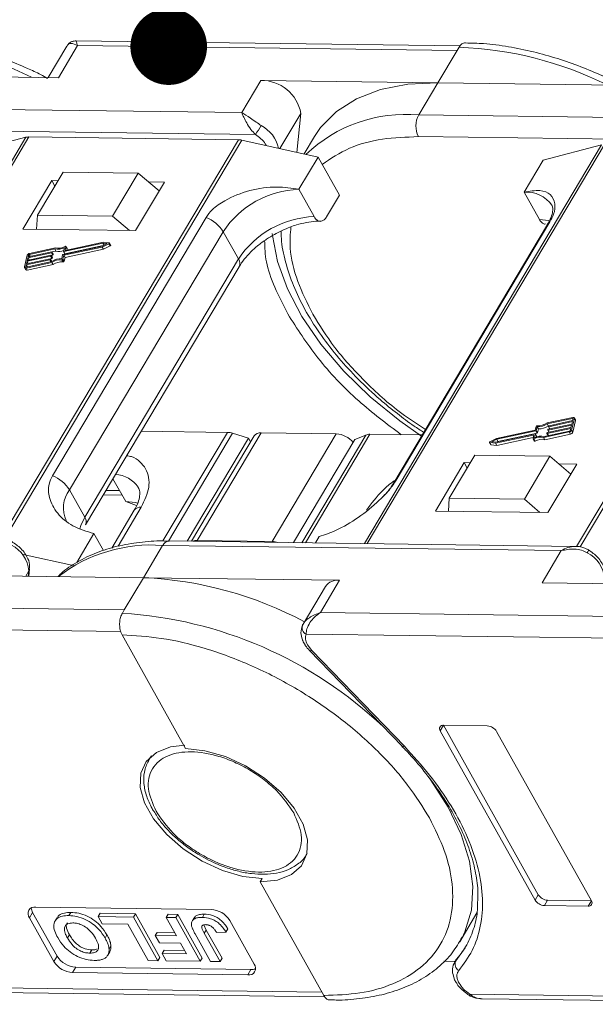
# Model space of a CAD drawing. Header units: millimetres. Extents: x 3223 to 4146, y -133 to 519.
# Tile 37 of 39: x 3942 to 3979, y 333 to 397. Entities that reach past the tile are written whole.
import ezdxf

# ---------------------------------------------------------------- set-up
doc = ezdxf.new("R2010")
doc.units = ezdxf.units.MM
doc.styles.get("Standard").update_dxf_attribs({"font": '仿宋_GB2312.ttf', "width": 0.8})
doc.dimstyles.new('ISO-25.1', dxfattribs={"dimtxt": 6, "dimasz": 5, "dimexe": 3.5, "dimexo": 0.625, "dimgap": 1.5, "dimtad": 1, "dimtoh": 1, "dimdsep": 46, "dimtxsty": 'Standard', "dimcen": 2.5, "dimadec": 0, "dimazin": 0, "dimtfac": 1, "dimtmove": 0, "dimatfit": 3, "dimfxl": 0, "dimarcsym": 0})

msp = doc.modelspace()

# ---------------------------------------------------------------- linework, layer by layer
at = {"color": 7, "linetype": 'Continuous', "lineweight": 15}
for p, q in [((3944.856, 395.586), (3943.638, 393.539)), ((3944.314, 393.531), (3945.567, 395.635)), ((3970.508, 395.599), (3945.454, 395.93)), ((3945.567, 395.635), (3970.324, 395.309)), ((3970.449, 395.519), (3970.324, 395.309)), ((3970.324, 395.309), (3969.071, 393.204)), ((3931.516, 393.699), (3944.314, 393.531)), ((3957.523, 393.356), (3956.27, 391.252)), ((3969.071, 393.204), (3957.523, 393.356)), ((3967.818, 391.099), (3969.071, 393.204)), ((3969.071, 393.204), (3981.869, 393.035)), ((3956.27, 391.252), (3930.263, 391.595)), ((3958.768, 388.907), (3960.133, 391.2)), ((3960.133, 391.2), (3959.873, 388.662)), ((3993.824, 390.756), (3967.818, 391.099)), ((3957.164, 389.825), (3930.245, 390.18)), ((3942.191, 389.644), (3926.719, 363.65)), ((3926.905, 363.647), (3942.391, 389.667)), ((3938.39, 388.659), (3942.191, 389.644)), ((3956.052, 389.486), (3940.562, 363.462)), ((3940.793, 363.438), (3956.28, 389.459)), ((3942.391, 389.667), (3956.052, 389.486)), ((3956.28, 389.459), (3961.249, 388.357)), ((3961.013, 389.686), (3960.342, 388.558)), ((3979.745, 389.149), (3964.273, 363.154)), ((3964.459, 363.152), (3979.946, 389.171)), ((3994.719, 389.33), (3967.799, 389.685)), ((3975.945, 388.163), (3979.745, 389.149)), ((3993.606, 388.991), (3978.117, 362.967)), ((3978.348, 362.943), (3993.835, 388.963)), ((3961.249, 388.357), (3959.997, 386.252)), ((3961.249, 388.357), (3962.646, 385.863)), ((3974.692, 386.058), (3975.945, 388.163)), ((3944.619, 387.375), (3942.949, 384.568)), ((3949.518, 387.31), (3944.619, 387.375)), ((3947.848, 384.504), (3949.518, 387.31)), ((3949.518, 387.31), (3950.881, 386.144)), ((3943.877, 386.819), (3941.998, 383.661)), ((3944.285, 386.813), (3943.877, 386.819)), ((3943.877, 386.819), (3944.077, 386.463)), ((3949.346, 383.564), (3951.225, 386.722)), ((3951.225, 386.722), (3950.19, 386.735)), ((3960.994, 384.471), (3959.997, 386.252)), ((3961.81, 384.46), (3962.646, 385.863)), ((3974.692, 386.058), (3975.689, 384.277)), ((3942.949, 384.568), (3942.894, 383.65)), ((3947.848, 384.504), (3942.949, 384.568)), ((3953.942, 384.418), (3943.92, 367.579)), ((3948.94, 383.57), (3947.848, 384.504)), ((3976.223, 383.96), (3966.201, 367.122)), ((3966.352, 367.283), (3976.375, 384.122)), ((3941.998, 383.661), (3949.346, 383.564)), ((3945.038, 366.65), (3955.061, 383.489)), ((3956.058, 381.708), (3955.061, 383.489)), ((3947.215, 382.739), (3944.66, 382.19)), ((3947.248, 382.806), (3944.76, 382.272)), ((3947.169, 382.549), (3947.492, 382.708)), ((3947.172, 382.489), (3947.61, 382.706)), ((3947.492, 382.708), (3947.215, 382.739)), ((3947.289, 382.608), (3947.215, 382.739)), ((3947.624, 382.764), (3947.248, 382.806)), ((3947.61, 382.706), (3947.689, 382.564)), ((3947.721, 382.612), (3947.641, 382.755)), ((3943.859, 382.108), (3942.322, 381.778)), ((3942.337, 381.841), (3943.874, 382.171)), ((3944.073, 382.364), (3942.417, 382.008)), ((3942.417, 382.008), (3942.493, 381.874)), ((3944.114, 382.433), (3942.433, 382.072)), ((3943.939, 381.965), (3943.859, 382.108)), ((3943.891, 382.16), (3943.884, 382.128)), ((3943.964, 381.986), (3943.884, 382.128)), ((3943.971, 382.024), (3943.891, 382.167)), ((3943.971, 382.017), (3943.891, 382.16)), ((3943.892, 382.166), (3944.152, 382.222)), ((3943.964, 381.986), (3943.971, 382.017)), ((3944.152, 382.222), (3944.073, 382.364)), ((3944.615, 382), (3947.169, 382.549)), ((3944.643, 382.201), (3944.702, 382.446)), ((3944.644, 382.194), (3944.724, 382.052)), ((3944.74, 382.048), (3944.66, 382.19)), ((3944.663, 381.95), (3947.172, 382.489)), ((3944.74, 382.048), (3947.243, 382.586)), ((3944.798, 382.512), (3944.743, 382.283)), ((3944.743, 381.808), (3947.251, 382.347)), ((3944.749, 382.272), (3944.743, 382.283)), ((3944.876, 382.383), (3944.797, 382.526)), ((3944.798, 382.512), (3944.878, 382.37)), ((3944.859, 382.293), (3944.878, 382.37)), ((3947.251, 382.347), (3947.172, 382.489)), ((3947.251, 382.347), (3947.689, 382.564)), ((3942.283, 381.949), (3942.1, 381.189)), ((3942.205, 381.121), (3943.886, 381.483)), ((3943.753, 381.664), (3942.215, 381.334)), ((3942.22, 381.185), (3943.875, 381.54)), ((3942.231, 381.397), (3943.768, 381.728)), ((3942.269, 381.556), (3942.231, 381.397)), ((3943.806, 381.886), (3942.269, 381.556)), ((3942.344, 381.422), (3942.269, 381.556)), ((3942.284, 381.619), (3943.821, 381.949)), ((3942.322, 381.778), (3942.284, 381.619)), ((3942.397, 381.643), (3942.322, 381.778)), ((3942.367, 381.968), (3942.337, 381.841)), ((3942.428, 381.86), (3942.367, 381.968)), ((3943.828, 381.53), (3943.753, 381.664)), ((3943.785, 381.716), (3943.778, 381.685)), ((3943.857, 381.542), (3943.778, 381.685)), ((3943.864, 381.581), (3943.784, 381.723)), ((3943.785, 381.722), (3943.885, 381.744)), ((3943.865, 381.574), (3943.785, 381.716)), ((3943.885, 381.744), (3943.806, 381.886)), ((3943.838, 381.938), (3943.831, 381.907)), ((3943.91, 381.764), (3943.831, 381.907)), ((3943.838, 381.944), (3943.939, 381.965)), ((3943.917, 381.803), (3943.838, 381.945)), ((3943.918, 381.796), (3943.838, 381.938)), ((3943.857, 381.542), (3943.865, 381.574)), ((3943.966, 381.34), (3943.886, 381.483)), ((3943.91, 381.764), (3943.918, 381.796)), ((3944.531, 381.735), (3944.59, 381.98)), ((3944.537, 381.664), (3944.617, 381.521)), ((3944.604, 381.705), (3944.663, 381.95)), ((3944.684, 381.563), (3944.604, 381.705)), ((3944.743, 381.808), (3944.663, 381.95)), ((3944.684, 381.563), (3944.743, 381.808)), ((3956.058, 381.708), (3946.036, 364.869)), ((3942.105, 381.148), (3942.184, 381.005)), ((3942.215, 381.334), (3942.185, 381.207)), ((3942.185, 381.207), (3942.198, 381.185)), ((3942.284, 380.979), (3942.205, 381.121)), ((3942.291, 381.2), (3942.215, 381.334)), ((3942.284, 380.979), (3943.966, 381.34)), ((3946.079, 364.369), (3956.101, 381.207)), ((3977.871, 371.38), (3976.19, 371.019)), ((3977.856, 371.317), (3976.201, 370.961)), ((3977.845, 371.104), (3976.308, 370.774)), ((3976.324, 370.837), (3977.861, 371.167)), ((3977.793, 370.552), (3977.976, 371.312)), ((3977.807, 370.946), (3977.845, 371.104)), ((3977.884, 371.266), (3977.856, 371.317)), ((3977.861, 371.167), (3977.891, 371.294)), ((3977.873, 370.41), (3978.056, 371.17)), ((3978.051, 371.211), (3977.971, 371.354)), ((3977.976, 371.312), (3978.056, 371.17)), ((3949.713, 370.475), (3955.344, 370.401)), ((3975.413, 370.551), (3972.904, 370.012)), ((3975.461, 370.501), (3972.907, 369.952)), ((3975.472, 370.796), (3975.413, 370.551)), ((3975.541, 370.359), (3975.461, 370.501)), ((3975.545, 370.767), (3975.486, 370.522)), ((3975.566, 370.379), (3975.486, 370.522)), ((3975.625, 370.624), (3975.545, 370.767)), ((3975.566, 370.379), (3975.625, 370.624)), ((3976.003, 370.137), (3977.659, 370.493)), ((3976.281, 370.818), (3976.201, 370.961)), ((3977.739, 370.661), (3976.202, 370.33)), ((3976.217, 370.394), (3977.754, 370.724)), ((3976.238, 370.563), (3976.245, 370.595)), ((3976.238, 370.556), (3976.317, 370.415)), ((3977.792, 370.882), (3976.255, 370.552)), ((3976.33, 370.418), (3976.255, 370.552)), ((3976.27, 370.615), (3977.807, 370.946)), ((3976.281, 370.818), (3976.301, 370.823)), ((3976.291, 370.785), (3976.299, 370.817)), ((3976.292, 370.778), (3976.371, 370.637)), ((3976.383, 370.64), (3976.308, 370.774)), ((3977.709, 370.534), (3977.739, 370.661)), ((3977.754, 370.724), (3977.792, 370.882)), ((3977.873, 370.41), (3977.793, 370.552)), ((3955.344, 370.401), (3951.131, 363.323)), ((3951.488, 363.31), (3955.675, 370.346)), ((3956.721, 370.029), (3952.72, 363.307)), ((3957.082, 370.171), (3952.994, 363.303)), ((3953.366, 363.356), (3957.542, 370.372)), ((3956.721, 370.029), (3955.675, 370.346)), ((3956.855, 369.79), (3956.721, 370.029)), ((3957.542, 370.372), (3962.44, 370.307)), ((3962.44, 370.307), (3958.264, 363.291)), ((3959.659, 363.215), (3963.66, 369.937)), ((3964.364, 370.231), (3960.184, 363.208)), ((3960.429, 363.205), (3964.639, 370.278)), ((3964.364, 370.231), (3963.66, 369.937)), ((3964.639, 370.278), (3968.053, 370.233)), ((3972.904, 370.012), (3972.466, 369.795)), ((3972.907, 369.952), (3972.584, 369.793)), ((3972.584, 369.793), (3972.861, 369.762)), ((3972.828, 369.695), (3975.316, 370.23)), ((3972.861, 369.762), (3975.416, 370.311)), ((3972.986, 369.81), (3972.907, 369.952)), ((3972.908, 369.553), (3975.296, 370.066)), ((3972.913, 369.773), (3972.986, 369.81)), ((3972.986, 369.81), (3975.541, 370.359)), ((3975.278, 369.989), (3975.333, 370.219)), ((3975.279, 369.975), (3975.359, 369.833)), ((3975.33, 370.205), (3975.316, 370.23)), ((3975.412, 369.831), (3975.332, 369.974)), ((3975.433, 370.3), (3975.374, 370.055)), ((3975.512, 370.165), (3975.432, 370.307)), ((3975.513, 370.158), (3975.433, 370.3)), ((3975.5, 370.106), (3975.513, 370.158)), ((3975.962, 370.068), (3977.643, 370.43)), ((3976.041, 369.926), (3975.962, 370.068)), ((3976.041, 369.926), (3977.723, 370.287)), ((3976.185, 370.341), (3976.192, 370.373)), ((3976.185, 370.335), (3976.264, 370.193)), ((3976.277, 370.196), (3976.202, 370.33)), ((3977.643, 370.43), (3977.723, 370.287)), ((3972.435, 369.747), (3972.515, 369.604)), ((3972.452, 369.737), (3972.828, 369.695)), ((3972.532, 369.594), (3972.452, 369.737)), ((3972.532, 369.594), (3972.908, 369.553)), ((3972.908, 369.553), (3972.828, 369.695)), ((3971.484, 368.918), (3969.813, 366.112)), ((3976.382, 368.854), (3971.484, 368.918)), ((3974.712, 366.047), (3976.382, 368.854)), ((3976.382, 368.854), (3977.746, 367.688)), ((3970.783, 368.432), (3968.904, 365.275)), ((3971.191, 368.427), (3970.783, 368.432)), ((3970.783, 368.432), (3970.983, 368.076)), ((3976.252, 365.178), (3978.131, 368.336)), ((3978.131, 368.336), (3976.97, 368.351)), ((3947.871, 367.38), (3948.705, 365.892)), ((3945.038, 366.65), (3946.036, 364.869)), ((3947.416, 366.616), (3948.306, 366.604)), ((3947.243, 366.325), (3948.471, 366.309)), ((3969.762, 365.264), (3969.813, 366.112)), ((3969.813, 366.112), (3974.712, 366.047)), ((3975.72, 365.185), (3974.712, 366.047)), ((3949.26, 365.324), (3947.795, 362.862)), ((3948.208, 362.983), (3949.72, 365.525)), ((3948.705, 365.892), (3949.413, 365.638)), ((3968.904, 365.275), (3976.252, 365.178)), ((3945.516, 361.924), (3946.634, 363.801)), ((3946.634, 363.801), (3947.253, 362.694)), ((3961.085, 363.196), (3961.329, 363.607)), ((3949.862, 360.93), (3951.114, 363.035)), ((3951.114, 363.035), (3977.121, 362.692)), ((3978.058, 362.973), (3951.526, 363.323)), ((3958.264, 363.291), (3953.366, 363.356)), ((3942.009, 362.444), (3945.381, 361.696)), ((3977.121, 362.692), (3975.868, 360.587)), ((3942.38, 361.029), (3942.43, 361.514)), ((3938.314, 361.083), (3949.862, 360.93)), ((3942.177, 361.032), (3942.386, 361.382)), ((3942.386, 361.382), (3942.35, 361.029)), ((3949.862, 360.93), (3948.609, 358.825)), ((3962.66, 360.762), (3949.862, 360.93)), ((3961.739, 360.359), (3960.276, 357.902)), ((3961.407, 358.657), (3962.66, 360.762)), ((3975.868, 360.587), (3987.416, 360.435)), ((3948.609, 358.825), (3923.852, 359.152)), ((3948.609, 358.825), (3948.484, 358.615)), ((3986.163, 358.33), (3961.407, 358.657)), ((3922.921, 357.75), (3948.378, 357.414)), ((3960.296, 357.935), (3960.2, 357.686)), ((3948.465, 357.201), (3952.613, 349.791)), ((3960.475, 357.255), (3985.933, 356.919)), ((3960.838, 356.183), (3960.562, 356.546)), ((3960.687, 356.187), (3966.732, 349.936)), ((3966.882, 349.933), (3960.838, 356.183)), ((3969.225, 350.951), (3969.434, 351.302)), ((3972.291, 351.264), (3969.434, 351.302)), ((3969.434, 351.302), (3975.616, 340.258)), ((3969.225, 350.951), (3975.407, 339.908)), ((3979.081, 339.859), (3972.899, 350.903)), ((3966.72, 349.932), (3966.861, 349.791)), ((3950.341, 349.27), (3950.225, 349.075)), ((3950.265, 349.14), (3950.391, 349.313)), ((3950.225, 349.075), (3950.265, 349.14)), ((3960.536, 342.937), (3960.487, 342.859)), ((3957.605, 341.309), (3957.479, 341.099)), ((3957.479, 341.099), (3961.628, 333.689)), ((3975.407, 339.908), (3975.616, 340.258)), ((3976.015, 339.546), (3976.224, 339.897)), ((3976.224, 339.897), (3979.081, 339.859)), ((3978.872, 339.508), (3979.081, 339.859)), ((3942.424, 338.751), (3942.633, 339.102)), ((3942.633, 339.102), (3944.228, 336.252)), ((3954.271, 339.302), (3942.842, 339.453)), ((3945.12, 339.106), (3944.995, 338.895)), ((3946.904, 338.834), (3947.029, 339.044)), ((3947.029, 339.044), (3949.332, 339.014)), ((3949.332, 339.014), (3949.206, 338.803)), ((3949.332, 339.014), (3950.927, 336.164)), ((3951.342, 338.775), (3951.467, 338.986)), ((3951.467, 338.986), (3952.095, 338.977)), ((3952.095, 338.977), (3951.97, 338.767)), ((3952.095, 338.977), (3953.69, 336.127)), ((3953.829, 338.991), (3953.704, 338.78)), ((3970.502, 337.196), (3971.618, 339.071)), ((3976.015, 339.546), (3978.872, 339.508)), ((3942.424, 338.751), (3944.02, 335.901)), ((3944.224, 338.755), (3944.099, 338.545)), ((3946.904, 338.834), (3947.17, 338.359)), ((3949.206, 338.803), (3946.904, 338.834)), ((3947.17, 338.359), (3948.844, 338.337)), ((3948.844, 338.337), (3950.174, 335.962)), ((3950.802, 335.953), (3949.206, 338.803)), ((3951.342, 338.775), (3952.017, 337.569)), ((3951.97, 338.767), (3951.342, 338.775)), ((3953.565, 335.917), (3951.97, 338.767)), ((3953.21, 338.812), (3953.085, 338.602)), ((3957.082, 335.729), (3955.487, 338.579)), ((3950.635, 337.588), (3950.76, 337.798)), ((3950.76, 337.798), (3951.897, 337.783)), ((3953.229, 337.705), (3954.235, 335.908)), ((3953.804, 338.293), (3953.955, 337.955)), ((3953.83, 337.744), (3953.955, 337.955)), ((3954.863, 335.9), (3953.83, 337.744)), ((3953.955, 337.955), (3954.988, 336.11)), ((3954.637, 337.789), (3955.244, 337.817)), ((3955.244, 337.817), (3955.369, 338.027)), ((3945.027, 337.646), (3944.902, 337.436)), ((3947.357, 337.43), (3947.482, 337.641)), ((3950.635, 337.588), (3950.901, 337.113)), ((3952.017, 337.569), (3950.635, 337.588)), ((3950.901, 337.113), (3952.282, 337.094)), ((3952.282, 337.094), (3952.671, 336.4)), ((3970.646, 337.453), (3970.502, 337.196)), ((3946.366, 336.447), (3946.492, 336.657)), ((3947.532, 336.317), (3947.658, 336.528)), ((3947.742, 336.918), (3947.617, 336.708)), ((3951.08, 336.421), (3951.205, 336.632)), ((3951.08, 336.421), (3951.346, 335.946)), ((3952.671, 336.4), (3951.08, 336.421)), ((3951.205, 336.632), (3952.551, 336.614)), ((3970.848, 336.8), (3970.232, 335.945)), ((3944.02, 335.901), (3944.228, 336.252)), ((3950.174, 335.962), (3950.802, 335.953)), ((3950.802, 335.953), (3950.927, 336.164)), ((3951.346, 335.946), (3953.565, 335.917)), ((3953.565, 335.917), (3953.69, 336.127)), ((3954.235, 335.908), (3954.863, 335.9)), ((3954.988, 336.11), (3954.863, 335.9)), ((3969.465, 335.919), (3970.199, 335.909)), ((3970.302, 336.082), (3970.163, 335.849)), ((3970.163, 335.849), (3970.232, 335.945)), ((3970.232, 335.945), (3970.36, 336.16)), ((3945.235, 335.178), (3945.444, 335.529)), ((3945.235, 335.178), (3956.665, 335.027)), ((3945.444, 335.529), (3956.873, 335.378)), ((3956.665, 335.027), (3956.873, 335.378)), ((3961.508, 333.903), (3933.604, 334.271)), ((3934.396, 333.967), (3961.693, 333.607)), ((3971.098, 333.705), (3971.099, 333.705)), ((3999.063, 333.407), (3971.159, 333.775)), ((3971.951, 333.472), (3999.247, 333.112))]:
    msp.add_line(p, q, dxfattribs=at)
at = {"color": 7, "linetype": 'Continuous', "lineweight": 15, "flags": 128}
for points in [[(3969.071, 393.204), (3967.109, 393.104), (3965.328, 392.752), (3963.767, 392.156), (3962.455, 391.327), (3961.42, 390.282), (3961.013, 389.686)], [(3976.357, 384.201), (3976.294, 384.215), (3975.689, 384.277)], [(3976.375, 384.122), (3976.287, 384.046), (3976.223, 383.96)], [(3968.002, 370.148), (3966.581, 371.149), (3964.656, 372.718), (3962.928, 374.398), (3961.432, 376.155), (3960.197, 377.954), (3959.248, 379.76), (3958.604, 381.536), (3958.276, 383.247), (3958.265, 383.365)], [(3947.624, 382.764), (3947.633, 382.762), (3947.64, 382.757), (3947.643, 382.75), (3947.642, 382.741), (3947.638, 382.731), (3947.631, 382.722), (3947.621, 382.713), (3947.61, 382.706)], [(3943.874, 382.171), (3943.878, 382.172), (3943.882, 382.172), (3943.885, 382.171), (3943.888, 382.17), (3943.89, 382.168), (3943.891, 382.166), (3943.892, 382.163), (3943.891, 382.16)], [(3944.66, 382.19), (3944.656, 382.189), (3944.653, 382.189), (3944.649, 382.19), (3944.647, 382.191), (3944.645, 382.193), (3944.643, 382.196), (3944.643, 382.198), (3944.643, 382.201)], [(3944.743, 382.283), (3944.743, 382.28), (3944.743, 382.277), (3944.745, 382.275), (3944.747, 382.273), (3944.749, 382.272), (3944.753, 382.271), (3944.756, 382.271), (3944.76, 382.272)], [(3944.744, 382.528), (3944.755, 382.532), (3944.766, 382.535), (3944.776, 382.536), (3944.785, 382.535), (3944.792, 382.531), (3944.796, 382.526), (3944.799, 382.52), (3944.798, 382.512)], [(3944.878, 382.37), (3944.878, 382.377), (3944.876, 382.383)], [(3947.689, 382.564), (3947.701, 382.571), (3947.711, 382.579), (3947.718, 382.589), (3947.722, 382.598), (3947.723, 382.607), (3947.721, 382.612)], [(3943.768, 381.728), (3943.772, 381.728), (3943.776, 381.728), (3943.779, 381.728), (3943.782, 381.726), (3943.784, 381.724), (3943.785, 381.722), (3943.785, 381.719), (3943.785, 381.716)], [(3943.821, 381.949), (3943.825, 381.95), (3943.829, 381.95), (3943.832, 381.949), (3943.835, 381.948), (3943.837, 381.946), (3943.838, 381.944), (3943.839, 381.941), (3943.838, 381.938)], [(3943.854, 381.536), (3943.856, 381.539), (3943.857, 381.542)], [(3942.205, 381.121), (3942.18, 381.118), (3942.158, 381.118), (3942.138, 381.122), (3942.121, 381.13), (3942.109, 381.141), (3942.101, 381.155), (3942.098, 381.171), (3942.1, 381.189)], [(3942.185, 381.207), (3942.184, 381.201), (3942.185, 381.196), (3942.188, 381.191), (3942.192, 381.188), (3942.198, 381.185), (3942.204, 381.184), (3942.212, 381.184), (3942.22, 381.185)], [(3977.891, 371.294), (3977.892, 371.3), (3977.891, 371.306), (3977.888, 371.31), (3977.884, 371.314), (3977.878, 371.316), (3977.872, 371.318), (3977.864, 371.318), (3977.856, 371.317)], [(3977.871, 371.38), (3977.896, 371.384), (3977.918, 371.383), (3977.938, 371.379), (3977.955, 371.372), (3977.967, 371.361), (3977.975, 371.347), (3977.978, 371.33), (3977.976, 371.312)], [(3976.255, 370.552), (3976.251, 370.551), (3976.247, 370.551), (3976.244, 370.552), (3976.241, 370.553), (3976.239, 370.555), (3976.238, 370.558), (3976.237, 370.56), (3976.238, 370.563)], [(3976.308, 370.774), (3976.304, 370.773), (3976.3, 370.773), (3976.297, 370.774), (3976.294, 370.775), (3976.292, 370.777), (3976.291, 370.779), (3976.291, 370.782), (3976.291, 370.785)], [(3972.452, 369.737), (3972.443, 369.74), (3972.436, 369.745), (3972.433, 369.752), (3972.434, 369.761), (3972.438, 369.77), (3972.445, 369.78), (3972.455, 369.788), (3972.466, 369.795)], [(3975.332, 369.974), (3975.321, 369.969), (3975.31, 369.966), (3975.3, 369.965), (3975.291, 369.967), (3975.284, 369.97), (3975.28, 369.975), (3975.277, 369.982), (3975.278, 369.989)], [(3975.333, 370.219), (3975.333, 370.222), (3975.333, 370.224), (3975.331, 370.227), (3975.329, 370.228), (3975.327, 370.23), (3975.323, 370.23), (3975.32, 370.23), (3975.316, 370.23)], [(3975.359, 369.833), (3975.359, 369.833), (3975.364, 369.828), (3975.371, 369.824), (3975.38, 369.823), (3975.39, 369.824), (3975.401, 369.827), (3975.412, 369.831)], [(3975.416, 370.311), (3975.42, 370.312), (3975.423, 370.312), (3975.427, 370.311), (3975.429, 370.31), (3975.431, 370.308), (3975.433, 370.306), (3975.433, 370.303), (3975.433, 370.3)], [(3976.202, 370.33), (3976.198, 370.33), (3976.194, 370.33), (3976.191, 370.33), (3976.188, 370.332), (3976.186, 370.333), (3976.185, 370.336), (3976.184, 370.338), (3976.185, 370.341)], [(3949.492, 365.785), (3949.31, 365.829), (3948.705, 365.892)], [(3946.036, 364.869), (3945.773, 364.321), (3945.707, 364.115)], [(3978.813, 362.552), (3978.85, 362.616), (3978.879, 362.668), (3978.9, 362.707), (3978.91, 362.732), (3978.91, 362.74), (3978.909, 362.74)], [(3942.43, 361.514), (3942.418, 361.454), (3942.386, 361.382)], [(3960.687, 356.187), (3960.697, 356.178), (3960.732, 356.166), (3960.78, 356.167), (3960.838, 356.183)], [(3957.605, 341.309), (3956.342, 341.451), (3955.012, 341.838), (3953.69, 342.446), (3952.455, 343.241), (3951.378, 344.176), (3950.521, 345.197), (3949.935, 346.244), (3949.652, 347.258), (3949.691, 348.178), (3950.048, 348.952), (3950.703, 349.534), (3951.617, 349.891), (3952.57, 350.001)], [(3966.732, 349.936), (3966.742, 349.928), (3966.777, 349.916), (3966.825, 349.917), (3966.882, 349.933)], [(3952.613, 349.791), (3953.876, 349.649), (3955.206, 349.263), (3956.527, 348.655), (3957.763, 347.86), (3958.84, 346.925), (3959.697, 345.904), (3960.283, 344.856), (3960.566, 343.842), (3960.527, 342.922), (3960.17, 342.148), (3959.515, 341.566), (3958.601, 341.209), (3957.479, 341.099)], [(3968.437, 347.973), (3968.612, 347.734), (3969.751, 345.958), (3970.599, 344.186), (3971.139, 342.453), (3971.36, 340.796), (3971.257, 339.247), (3970.832, 337.839), (3970.646, 337.453)]]:
    msp.add_lwpolyline(points, dxfattribs=at)
at = {"color": 7, "linetype": 'Continuous', "lineweight": 15}
for centre, radius, start, end in [((3931.955, 372.113), 23.921, 63.68222, 87.74889), ((3969.509, 371.617), 23.921, 63.68222, 87.74889), ((3957.543, 390.722), 2.635, 10.46334, 90.43159), ((3966.951, 381.77), 9.369, 84.68884, 133.81237), ((3969.173, 390.374), 1.537, 151.84726, 206.63631), ((3950.058, 394.864), 8.711, 324.66196, 329.24799), ((3956.51, 388.454), 2.212, 12.3939, 62.13915), ((3942.374, 388.905), 0.762, 88.71486, 103.94659), ((3956.03, 388.355), 1.132, 77.19266, 88.88778), ((3960.195, 380.107), 6.148, 91.85146, 146.63211), ((3974.863, 384.054), 2.012, 34.97651, 94.86365), ((3953.108, 382.275), 2.299, 31.86296, 68.72336), ((3961.192, 378.326), 6.148, 91.85146, 146.63211), ((3942.468, 381.876), 0.199, 100.13345, 158.28269), ((3942.429, 381.943), 0.0664, 100.13345, 158.28269), ((3943.853, 382.141), 0.0332, 280.13345, 338.28269), ((3943.962, 382.02), 0.00928, 343.83362, 27.82236), ((3944.276, 383.26), 0.918, 257.21693, 297.64361), ((3944.316, 383.233), 0.825, 255.81963, 301.24295), ((3944.352, 383.062), 0.864, 256.65483, 290.57082), ((3944.621, 381.967), 0.0332, 100.13345, 158.28269), ((3944.735, 382.061), 0.0147, 219.38216, 291.31431), ((3943.747, 381.697), 0.0332, 280.13345, 338.28269), ((3943.8, 381.919), 0.0332, 280.13345, 338.28269), ((3943.856, 381.577), 0.00928, 343.83362, 27.82236), ((3944.513, 380.589), 1.145, 89.11156, 123.86502), ((3943.88, 381.776), 0.0332, 280.13345, 338.28269), ((3944.457, 380.689), 0.978, 85.32254, 125.72777), ((3943.909, 381.798), 0.00928, 343.83362, 27.82236), ((3943.933, 381.998), 0.0332, 280.13345, 338.28269), ((3944.537, 380.547), 0.978, 85.32254, 125.72777), ((3944.543, 381.73), 0.0666, 265.08198, 338.22439), ((3944.622, 381.587), 0.0666, 265.08198, 338.22439), ((3955.672, 381.423), 0.48, 333.29814, 36.49761), ((3942.252, 381.061), 0.0882, 219.38216, 291.31431), ((3978.002, 371.185), 0.0557, 343.83362, 27.82236), ((3975.455, 370.534), 0.0332, 280.13345, 338.28269), ((3975.533, 370.772), 0.0666, 85.08198, 158.22439), ((3975.619, 371.812), 0.978, 265.32254, 305.72777), ((3975.563, 371.912), 1.145, 269.11156, 303.86502), ((3975.642, 371.77), 1.145, 269.11156, 303.86502), ((3976.276, 370.583), 0.0332, 100.13345, 158.28269), ((3976.329, 370.804), 0.0332, 100.13345, 158.28269), ((3977.608, 370.626), 0.199, 280.13345, 338.28269), ((3977.647, 370.558), 0.0664, 280.13345, 338.28269), ((3955.314, 369.191), 1.21, 72.60466, 88.58202), ((3957.486, 369.872), 0.503, 83.62421, 143.5489), ((3962.348, 368.761), 1.549, 39.39998, 86.5962), ((3964.615, 369.587), 0.692, 88.08646, 111.31749), ((3975.76, 369.268), 0.825, 75.81963, 121.24295), ((3975.8, 369.242), 0.918, 77.21693, 117.64361), ((3975.839, 369.126), 0.825, 75.81963, 121.24295), ((3975.504, 370.16), 0.00928, 343.83362, 27.82236), ((3975.535, 370.392), 0.0332, 280.13345, 338.28269), ((3976.223, 370.361), 0.0332, 100.13345, 158.28269), ((3977.688, 370.483), 0.199, 280.13345, 338.28269), ((3972.532, 369.615), 0.0209, 212.10887, 269.29606), ((3943.086, 365.437), 2.299, 31.86296, 68.72336), ((3947.953, 365.752), 1.903, 34.29758, 87.55752), ((3966.648, 366.854), 0.521, 124.53354, 150.01461), ((3946.611, 365.462), 1.971, 142.93475, 204.26513), ((3949.665, 365.025), 0.503, 83.62421, 143.5489), ((3945.62, 364.581), 0.506, 336.16518, 34.75455), ((3940.332, 361.205), 2.062, 4.91796, 63.30134), ((3950.383, 353.082), 9.98, 85.79631, 127.46323), ((3951.57, 362.821), 0.503, 94.93467, 154.85936), ((3953.335, 362.713), 0.644, 87.24327, 113.70942), ((3958.225, 362.024), 1.268, 71.90738, 88.22848), ((3977.886, 360.71), 2.062, 4.91796, 63.30134), ((3948.786, 336.375), 24.579, 61.88911, 87.49099), ((3962.532, 359.799), 0.971, 82.44401, 144.7291), ((3946.796, 331.482), 27.185, 46.54173, 86.44117), ((3960.651, 357.662), 0.444, 155.44234, 246.7351), ((3969.396, 351.087), 0.218, 80.0385, 218.45582), ((3972.246, 350.497), 0.768, 31.84726, 86.63631), ((3976.269, 340.664), 0.768, 211.84726, 266.63631), ((3976.06, 340.313), 0.768, 211.84726, 266.63631), ((3978.91, 339.723), 0.218, 260.0385, 38.45582), ((3942.766, 339.023), 0.437, 80.0385, 218.45582), ((3943.177, 339.434), 0.637, 183.53369, 211.34635), ((3954.181, 337.768), 1.537, 31.84726, 86.63631), ((3945.325, 336.712), 1.537, 211.84726, 266.63631), ((3945.534, 337.063), 1.537, 211.84726, 266.63631), ((3970.68, 335.741), 0.492, 155.65034, 240.17569), ((3956.74, 335.457), 0.437, 260.0385, 38.45582), ((3956.905, 336.015), 0.637, 267.14035, 294.94614), ((3970.974, 333.872), 0.209, 306.81124, 332.44808)]:
    msp.add_arc(centre, radius, start, end, dxfattribs=at)
for points, knots in [([(3943.607, 393.486), (3943.456, 393.57), (3943.024, 393.809), (3942.096, 394.228), (3940.823, 394.765), (3939.302, 395.294), (3937.722, 395.737), (3936.103, 396.065), (3934.616, 396.263), (3933.706, 396.28), (3933.313, 396.288)], [0, 0, 0, 0, 0.0445325, 0.1283306, 0.2667352, 0.4092126, 0.5608048, 0.7175824, 0.8780612, 1, 1, 1, 1]), ([(3945.567, 395.635), (3945.408, 395.698), (3945.161, 395.795), (3944.94, 395.716), (3944.861, 395.586), (3944.825, 395.527)], [0, 0, 0, 0, 0.498413, 0.772928, 1, 1, 1, 1]), ([(3945.451, 395.93), (3945.379, 395.925), (3945.254, 395.916), (3945.046, 395.817), (3944.952, 395.707), (3944.9, 395.647)], [0, 0, 0, 0, 0.389383, 0.666862, 1, 1, 1, 1]), ([(3945.453, 395.923), (3945.453, 395.925), (3945.451, 395.952), (3945.479, 395.858), (3945.538, 395.71), (3945.567, 395.635)], [0, 0, 0, 0, 0.044563, 0.521846, 1, 1, 1, 1]), ([(3970.868, 395.795), (3970.822, 395.796), (3970.711, 395.797), (3970.564, 395.688), (3970.482, 395.567), (3970.449, 395.519)], [0, 0, 0, 0, 0.29921, 0.721934, 1, 1, 1, 1]), ([(3981.161, 392.991), (3981.011, 393.074), (3980.578, 393.314), (3979.65, 393.733), (3978.377, 394.27), (3976.856, 394.799), (3975.276, 395.242), (3973.658, 395.57), (3972.17, 395.767), (3971.261, 395.785), (3970.868, 395.793)], [0, 0, 0, 0, 0.044532, 0.128331, 0.266735, 0.409213, 0.560805, 0.717582, 0.878061, 1, 1, 1, 1]), ([(3956.27, 391.252), (3956.454, 391.145), (3956.739, 390.98), (3957.189, 390.649), (3957.433, 390.484), (3957.544, 390.41)], [0, 0, 0, 0, 0.498413, 0.772928, 1, 1, 1, 1]), ([(3957.164, 389.825), (3957.062, 389.934), (3956.844, 390.166), (3956.591, 390.577), (3956.391, 390.963), (3956.31, 391.155), (3956.27, 391.252)], [0, 0, 0, 0, 0.2343503, 0.4981953, 0.748869, 1, 1, 1, 1]), ([(3957.861, 389.108), (3957.845, 389.145), (3957.776, 389.296), (3957.537, 389.556), (3957.286, 389.737), (3957.164, 389.825)], [0, 0, 0, 0, 0.142722, 0.582056, 1, 1, 1, 1]), ([(3967.799, 389.685), (3967.001, 389.657), (3965.356, 389.597), (3963.19, 389.001), (3962.082, 388.255), (3961.519, 387.876)], [0, 0, 0, 0, 0.3171537, 0.6533048, 1, 1, 1, 1]), ([(3959.997, 386.252), (3959.527, 386.323), (3958.5, 386.477), (3956.782, 386.234), (3955.336, 385.661), (3954.377, 385.007), (3954.069, 384.59), (3953.942, 384.418)], [0, 0, 0, 0, 0.219162, 0.4791659, 0.7354888, 0.890617, 1, 1, 1, 1]), ([(3976.375, 384.122), (3976.463, 384.295), (3976.694, 384.745), (3976.744, 385.399), (3976.464, 385.959), (3975.772, 386.248), (3975.055, 386.122), (3974.692, 386.058)], [0, 0, 0, 0, 0.109672, 0.284648, 0.519248, 0.75632, 1, 1, 1, 1]), ([(3976.506, 385.206), (3976.513, 385.197), (3976.548, 385.152), (3976.571, 385.046), (3976.557, 384.745), (3976.45, 384.366), (3976.28, 384.076), (3976.21, 383.956)], [0, 0, 0, 0, 0.067894, 0.345531, 0.591839, 0.832441, 1, 1, 1, 1]), ([(3958.402, 383.311), (3958.74, 383.482), (3959.215, 383.723), (3959.922, 383.961), (3960.495, 384.1), (3961.025, 384.175), (3961.296, 384.165), (3961.389, 384.162)], [0, 0, 0, 0, 0.329174, 0.461516, 0.675703, 0.889596, 1, 1, 1, 1]), ([(3961.81, 384.46), (3961.759, 384.389), (3961.656, 384.247), (3961.462, 384.16), (3961.267, 384.182), (3961.104, 384.298), (3961.025, 384.422), (3960.994, 384.471)], [0, 0, 0, 0, 0.214694, 0.429388, 0.644082, 0.858775, 1, 1, 1, 1]), ([(3975.689, 384.277), (3975.739, 384.207), (3975.837, 384.065), (3975.983, 383.976), (3976.066, 383.988), (3976.084, 383.991)], [0, 0, 0, 0, 0.4389656, 0.8779311, 1, 1, 1, 1]), ([(3956.116, 381.209), (3956.214, 381.368), (3956.41, 381.687), (3956.838, 382.152), (3957.328, 382.594), (3957.845, 382.982), (3958.229, 383.209), (3958.402, 383.311)], [0, 0, 0, 0, 0.2142216, 0.4301579, 0.6113, 0.8252845, 1, 1, 1, 1]), ([(3958.848, 383.519), (3958.852, 383.298), (3958.865, 382.586), (3959.156, 381.329), (3959.695, 379.781), (3960.469, 378.233), (3961.436, 376.716), (3962.57, 375.258), (3963.856, 373.86), (3965.151, 372.651), (3966.39, 371.642), (3967.339, 370.919), (3967.938, 370.539), (3968.153, 370.403)], [0, 0, 0, 0, 0.050224, 0.1621866, 0.2737079, 0.3844021, 0.493824, 0.6013649, 0.7053809, 0.8118659, 0.8889404, 0.9601856, 1, 1, 1, 1]), ([(3959.48, 383.806), (3959.443, 383.352), (3959.35, 382.241), (3959.828, 380.294), (3960.556, 378.822), (3960.91, 378.107)], [0, 0, 0, 0, 0.262022, 0.641741, 1, 1, 1, 1]), ([(3959.277, 378.128), (3958.682, 379.292), (3957.827, 380.96), (3957.779, 382.452), (3957.765, 382.904)], [0, 0, 0, 0, 0.697381, 1, 1, 1, 1]), ([(3966.678, 370.251), (3965.727, 370.968), (3963.683, 372.509), (3961.124, 375.221), (3959.888, 377.167), (3959.277, 378.128)], [0, 0, 0, 0, 0.3058402, 0.6572193, 1, 1, 1, 1]), ([(3960.91, 378.107), (3961.355, 377.389), (3962.27, 375.909), (3964.256, 373.719), (3966.278, 371.883), (3967.736, 370.932), (3968.264, 370.588)], [0, 0, 0, 0, 0.263846, 0.543497, 0.834774, 1, 1, 1, 1]), ([(3949.72, 365.525), (3949.929, 365.967), (3950.249, 366.647), (3950.225, 367.47), (3950.036, 368.042), (3949.64, 368.492), (3949.237, 368.811), (3948.875, 368.866), (3948.766, 368.883)], [0, 0, 0, 0, 0.2932818, 0.4511605, 0.6123897, 0.7736188, 0.9314975, 1, 1, 1, 1]), ([(3943.92, 367.579), (3943.836, 367.397), (3943.619, 366.923), (3943.693, 366.048), (3944.196, 365.09), (3945.202, 364.24), (3946.152, 363.949), (3946.634, 363.801)], [0, 0, 0, 0, 0.109672, 0.284648, 0.519248, 0.75632, 1, 1, 1, 1]), ([(3961.329, 363.607), (3961.692, 363.726), (3962.487, 363.987), (3963.878, 364.814), (3965.095, 365.797), (3965.935, 366.663), (3966.23, 367.102), (3966.352, 367.283)], [0, 0, 0, 0, 0.219162, 0.4791659, 0.7354888, 0.890617, 1, 1, 1, 1]), ([(3966.303, 367.293), (3966.276, 367.276), (3965.967, 367.079), (3965.23, 366.439), (3964.736, 365.768), (3964.416, 365.331)], [0, 0, 0, 0, 0.03162, 0.370494, 1, 1, 1, 1]), ([(3949.512, 366.813), (3949.54, 366.77), (3949.614, 366.658), (3949.64, 366.386), (3949.56, 365.962), (3949.431, 365.593), (3949.277, 365.369), (3949.245, 365.322)], [0, 0, 0, 0, 0.169767, 0.442992, 0.691877, 0.935537, 1, 1, 1, 1]), ([(3966.188, 367.117), (3966.164, 367.073), (3966.047, 366.852), (3965.795, 366.527), (3965.532, 366.268), (3965.462, 366.198)], [0, 0, 0, 0, 0.156523, 0.775539, 1, 1, 1, 1]), ([(3942.407, 361.518), (3942.418, 361.563), (3942.473, 361.774), (3942.354, 362.122), (3942.143, 362.512), (3941.812, 362.912), (3941.48, 363.143), (3941.272, 363.287)], [0, 0, 0, 0, 0.068968, 0.327334, 0.506759, 0.690615, 1, 1, 1, 1]), ([(3951.533, 363.308), (3951.399, 363.314), (3950.727, 363.344), (3949.586, 363.246), (3948.13, 363.001), (3946.775, 362.582), (3945.551, 361.98), (3944.715, 361.448), (3944.358, 361.068), (3944.297, 361.004)], [0, 0, 0, 0, 0.044645, 0.223861, 0.404957, 0.587908, 0.773111, 0.961531, 1, 1, 1, 1]), ([(3977.121, 362.692), (3977.264, 362.77), (3977.549, 362.924), (3977.86, 362.956), (3978.016, 362.973)], [0, 0, 0, 0, 0.500456, 1, 1, 1, 1]), ([(3978.813, 362.552), (3978.694, 362.613), (3978.431, 362.747), (3977.838, 362.837), (3977.402, 362.749), (3977.121, 362.692)], [0, 0, 0, 0, 0.227063, 0.501587, 1, 1, 1, 1]), ([(3978.911, 362.738), (3978.742, 362.82), (3978.469, 362.951), (3978.172, 362.967), (3978.06, 362.973)], [0, 0, 0, 0, 0.623477, 1, 1, 1, 1]), ([(3979.962, 361.023), (3979.973, 361.068), (3980.027, 361.279), (3979.909, 361.627), (3979.697, 362.016), (3979.366, 362.417), (3979.034, 362.647), (3978.826, 362.792)], [0, 0, 0, 0, 0.068968, 0.327334, 0.506759, 0.690615, 1, 1, 1, 1]), ([(3948.484, 358.615), (3948.441, 358.528), (3948.356, 358.355), (3948.3, 358.022), (3948.306, 357.682), (3948.368, 357.398), (3948.437, 357.257), (3948.465, 357.201)], [0, 0, 0, 0, 0.214694, 0.429388, 0.644082, 0.858775, 1, 1, 1, 1]), ([(3960.247, 357.847), (3960.291, 357.92), (3960.389, 358.08), (3960.753, 358.4), (3961.15, 358.556), (3961.407, 358.657)], [0, 0, 0, 0, 0.227063, 0.501587, 1, 1, 1, 1]), ([(3961.407, 358.657), (3961.274, 358.563), (3961.01, 358.375), (3960.704, 357.996), (3960.501, 357.591), (3960.484, 357.362), (3960.475, 357.255)], [0, 0, 0, 0, 0.251131, 0.501805, 0.765641, 1, 1, 1, 1]), ([(3960.234, 357.817), (3960.182, 357.66), (3960.082, 357.354), (3960.186, 357.038), (3960.236, 356.885)], [0, 0, 0, 0, 0.516064, 1, 1, 1, 1]), ([(3948.465, 357.201), (3949.308, 357.152), (3951.044, 357.051), (3953.921, 356.364), (3956.942, 355.247), (3959.952, 353.69), (3962.757, 351.787), (3965.179, 349.664), (3967.155, 347.463), (3968.072, 345.985), (3968.517, 345.267)], [0, 0, 0, 0, 0.116516, 0.2400113, 0.3686408, 0.5, 0.6313592, 0.7599887, 0.883484, 1, 1, 1, 1]), ([(3960.236, 356.885), (3960.24, 356.866), (3960.264, 356.747), (3960.341, 356.638), (3960.405, 356.547)], [0, 0, 0, 0, 0.163984, 1, 1, 1, 1]), ([(3960.405, 356.547), (3960.416, 356.527), (3960.485, 356.399), (3960.595, 356.285), (3960.689, 356.188)], [0, 0, 0, 0, 0.153528, 1, 1, 1, 1]), ([(3970.435, 335.314), (3970.75, 335.738), (3971.39, 336.602), (3971.901, 338.185), (3972.047, 339.971), (3971.767, 341.925), (3971.075, 343.972), (3969.994, 346.033), (3968.609, 348.043), (3967.451, 349.311), (3966.882, 349.933)], [0, 0, 0, 0, 0.11979, 0.243937, 0.371168, 0.5, 0.628832, 0.756063, 0.88021, 1, 1, 1, 1]), ([(3950.681, 345.715), (3950.465, 346.207), (3950.133, 346.964), (3950.182, 347.869), (3950.411, 348.488), (3950.845, 348.988), (3951.625, 349.447), (3952.925, 349.669), (3954.493, 349.41), (3955.803, 348.922), (3956.808, 348.404), (3957.738, 347.769), (3958.809, 346.849), (3959.326, 346.09), (3959.662, 345.596)], [0, 0, 0, 0, 0.119728, 0.18418, 0.25, 0.31582, 0.380272, 0.5, 0.619728, 0.68418, 0.75, 0.81582, 0.880272, 1, 1, 1, 1]), ([(3966.861, 349.791), (3966.929, 349.723), (3967.406, 349.247), (3968.186, 348.315), (3969.178, 347.003), (3970.021, 345.657), (3970.709, 344.304), (3971.228, 342.961), (3971.56, 341.646), (3971.715, 340.487), (3971.67, 339.808), (3971.651, 339.523)], [0, 0, 0, 0, 0.020187, 0.141378, 0.265187, 0.390713, 0.517451, 0.645243, 0.774285, 0.905255, 1, 1, 1, 1]), ([(3950.282, 349.143), (3950.16, 348.921), (3949.907, 348.46), (3949.853, 347.633), (3949.993, 346.799), (3950.247, 346.251), (3950.366, 345.994)], [0, 0, 0, 0, 0.247399, 0.513174, 0.771653, 1, 1, 1, 1]), ([(3950.366, 345.994), (3950.373, 345.978), (3950.413, 345.877), (3950.487, 345.777), (3950.549, 345.695)], [0, 0, 0, 0, 0.164732, 1, 1, 1, 1]), ([(3950.549, 345.695), (3950.684, 345.471), (3950.961, 345.012), (3951.512, 344.399), (3952.113, 343.831), (3952.758, 343.316), (3953.251, 343.005), (3953.5, 342.848)], [0, 0, 0, 0, 0.208868, 0.428909, 0.601569, 0.798491, 1, 1, 1, 1]), ([(3959.662, 345.596), (3959.878, 345.104), (3960.21, 344.347), (3960.161, 343.442), (3959.932, 342.822), (3959.498, 342.323), (3958.718, 341.863), (3957.418, 341.642), (3955.85, 341.901), (3954.54, 342.388), (3953.535, 342.907), (3952.605, 343.541), (3951.534, 344.461), (3951.017, 345.221), (3950.681, 345.715)], [0, 0, 0, 0, 0.119728, 0.18418, 0.25, 0.31582, 0.380272, 0.5, 0.619728, 0.68418, 0.75, 0.81582, 0.880272, 1, 1, 1, 1]), ([(3968.517, 345.267), (3968.875, 344.551), (3969.612, 343.075), (3970.089, 340.894), (3970.026, 338.803), (3969.326, 336.947), (3968.028, 335.446), (3966.221, 334.393), (3964.076, 333.772), (3962.428, 333.716), (3961.628, 333.689)], [0, 0, 0, 0, 0.116516, 0.240011, 0.368641, 0.5, 0.631359, 0.759989, 0.883484, 1, 1, 1, 1]), ([(3953.5, 342.848), (3953.909, 342.625), (3954.482, 342.313), (3955.354, 341.982), (3956.085, 341.765), (3956.928, 341.613), (3957.76, 341.567), (3958.56, 341.647), (3959.304, 341.86), (3959.942, 342.242), (3960.352, 342.585), (3960.462, 342.833), (3960.47, 342.852)], [0, 0, 0, 0, 0.15333, 0.21491, 0.3157, 0.417944, 0.525586, 0.636129, 0.749419, 0.866255, 0.989699, 1, 1, 1, 1]), ([(3944.249, 338.742), (3944.263, 338.781), (3944.313, 338.926), (3944.59, 339.056), (3944.899, 339.104), (3945.086, 339.105), (3945.12, 339.106)], [0, 0, 0, 0, 0.142638, 0.530129, 0.914533, 1, 1, 1, 1]), ([(3945.12, 339.106), (3945.29, 339.095), (3945.631, 339.073), (3946.188, 338.881), (3946.695, 338.574), (3947.161, 338.15), (3947.364, 337.828), (3947.482, 337.641)], [0, 0, 0, 0, 0.192376, 0.386627, 0.570921, 0.749918, 1, 1, 1, 1]), ([(3953.224, 338.803), (3953.241, 338.828), (3953.298, 338.914), (3953.515, 338.979), (3953.721, 338.987), (3953.829, 338.991)], [0, 0, 0, 0, 0.168914, 0.56305, 1, 1, 1, 1]), ([(3953.829, 338.991), (3954.004, 338.976), (3954.276, 338.954), (3954.671, 338.776), (3954.975, 338.556), (3955.208, 338.294), (3955.321, 338.108), (3955.369, 338.027)], [0, 0, 0, 0, 0.294754, 0.457598, 0.620446, 0.836095, 1, 1, 1, 1]), ([(3971.651, 339.523), (3971.649, 339.402), (3971.638, 338.853), (3971.396, 337.95), (3970.96, 336.875), (3970.471, 336.281), (3970.244, 336.005)], [0, 0, 0, 0, 0.086624, 0.393105, 0.718747, 1, 1, 1, 1]), ([(3944.266, 337.458), (3944.193, 337.601), (3944.048, 337.889), (3943.985, 338.313), (3944.127, 338.652), (3944.456, 338.851), (3944.774, 338.893), (3944.961, 338.895), (3944.995, 338.895)], [0, 0, 0, 0, 0.191632, 0.384748, 0.597539, 0.779434, 0.95988, 1, 1, 1, 1]), ([(3945.262, 338.42), (3945.144, 338.411), (3944.918, 338.394), (3944.738, 338.222), (3944.685, 337.978), (3944.76, 337.707), (3944.86, 337.515), (3944.902, 337.436)], [0, 0, 0, 0, 0.223014, 0.426715, 0.599743, 0.8345, 1, 1, 1, 1]), ([(3945.027, 337.646), (3944.957, 337.789), (3944.841, 338.023), (3944.811, 338.294), (3944.878, 338.385), (3944.9, 338.415)], [0, 0, 0, 0, 0.510506, 0.835715, 1, 1, 1, 1]), ([(3944.995, 338.895), (3945.164, 338.884), (3945.505, 338.862), (3946.063, 338.67), (3946.57, 338.364), (3947.036, 337.94), (3947.239, 337.618), (3947.357, 337.43)], [0, 0, 0, 0, 0.192376, 0.386627, 0.570921, 0.749918, 1, 1, 1, 1]), ([(3946.739, 337.42), (3946.649, 337.564), (3946.502, 337.801), (3946.17, 338.107), (3945.834, 338.301), (3945.515, 338.405), (3945.337, 338.416), (3945.262, 338.42)], [0, 0, 0, 0, 0.300079, 0.491507, 0.683928, 0.866896, 1, 1, 1, 1]), ([(3952.997, 338.245), (3952.994, 338.33), (3952.987, 338.5), (3953.137, 338.676), (3953.385, 338.771), (3953.594, 338.777), (3953.704, 338.78)], [0, 0, 0, 0, 0.249405, 0.499779, 0.737005, 1, 1, 1, 1]), ([(3953.704, 338.78), (3953.879, 338.766), (3954.15, 338.744), (3954.546, 338.565), (3954.85, 338.345), (3955.083, 338.083), (3955.196, 337.897), (3955.244, 337.817)], [0, 0, 0, 0, 0.294754, 0.457598, 0.620446, 0.836095, 1, 1, 1, 1]), ([(3953.229, 337.705), (3953.21, 337.74), (3953.17, 337.812), (3953.12, 337.91), (3953.078, 338.001), (3953.045, 338.083), (3953.014, 338.165), (3953.003, 338.219), (3952.997, 338.245)], [0, 0, 0, 0, 0.195253, 0.390637, 0.541833, 0.693381, 0.846202, 1, 1, 1, 1]), ([(3953.929, 338.306), (3953.875, 338.304), (3953.787, 338.301), (3953.697, 338.257), (3953.656, 338.19), (3953.682, 338.016), (3953.766, 337.863), (3953.83, 337.744)], [0, 0, 0, 0, 0.18477, 0.299721, 0.415218, 0.548197, 1, 1, 1, 1]), ([(3954.353, 338.144), (3954.328, 338.163), (3954.278, 338.2), (3954.198, 338.245), (3954.115, 338.277), (3954.044, 338.295), (3953.981, 338.304), (3953.946, 338.305), (3953.929, 338.306)], [0, 0, 0, 0, 0.189934, 0.385839, 0.560405, 0.742121, 0.870181, 1, 1, 1, 1]), ([(3954.637, 337.789), (3954.626, 337.806), (3954.604, 337.842), (3954.569, 337.895), (3954.531, 337.949), (3954.486, 338.008), (3954.43, 338.076), (3954.379, 338.121), (3954.353, 338.144)], [0, 0, 0, 0, 0.146273, 0.292648, 0.438947, 0.585584, 0.790322, 1, 1, 1, 1]), ([(3946.64, 335.972), (3946.47, 335.983), (3946.129, 336.005), (3945.571, 336.201), (3945.059, 336.51), (3944.591, 336.941), (3944.385, 337.268), (3944.266, 337.458)], [0, 0, 0, 0, 0.190951, 0.383806, 0.567202, 0.749158, 1, 1, 1, 1]), ([(3944.902, 337.436), (3944.991, 337.291), (3945.134, 337.058), (3945.453, 336.758), (3945.77, 336.572), (3946.09, 336.465), (3946.275, 336.453), (3946.366, 336.447)], [0, 0, 0, 0, 0.30115, 0.485556, 0.671153, 0.838464, 1, 1, 1, 1]), ([(3946.492, 336.657), (3946.351, 336.67), (3946.113, 336.692), (3945.755, 336.857), (3945.448, 337.076), (3945.204, 337.352), (3945.083, 337.553), (3945.027, 337.646)], [0, 0, 0, 0, 0.243708, 0.411455, 0.579081, 0.803429, 1, 1, 1, 1]), ([(3946.366, 336.447), (3946.477, 336.453), (3946.677, 336.465), (3946.865, 336.598), (3946.952, 336.794), (3946.912, 337.08), (3946.801, 337.299), (3946.739, 337.42)], [0, 0, 0, 0, 0.206921, 0.375523, 0.544118, 0.748218, 1, 1, 1, 1]), ([(3947.357, 337.43), (3947.377, 337.395), (3947.416, 337.323), (3947.467, 337.217), (3947.515, 337.11), (3947.559, 336.989), (3947.601, 336.853), (3947.611, 336.756), (3947.617, 336.708)], [0, 0, 0, 0, 0.144333, 0.288896, 0.43326, 0.578073, 0.787796, 1, 1, 1, 1]), ([(3947.482, 337.641), (3947.502, 337.605), (3947.541, 337.534), (3947.593, 337.427), (3947.64, 337.321), (3947.684, 337.2), (3947.726, 337.063), (3947.736, 336.967), (3947.742, 336.918)], [0, 0, 0, 0, 0.144333, 0.288896, 0.43326, 0.578073, 0.787796, 1, 1, 1, 1]), ([(3962.025, 333.405), (3962.159, 333.399), (3962.831, 333.369), (3963.973, 333.467), (3965.429, 333.711), (3966.781, 334.133), (3968.019, 334.724), (3969.114, 335.501), (3970.028, 336.414), (3970.448, 337.143), (3970.647, 337.49)], [0, 0, 0, 0, 0.0335802, 0.1682893, 0.304412, 0.4419288, 0.5811384, 0.7227666, 0.8682805, 1, 1, 1, 1]), ([(3946.84, 336.732), (3946.809, 336.713), (3946.719, 336.659), (3946.582, 336.658), (3946.492, 336.657)], [0, 0, 0, 0, 0.342803, 1, 1, 1, 1]), ([(3947.617, 336.708), (3947.616, 336.644), (3947.615, 336.515), (3947.564, 336.373), (3947.504, 336.266), (3947.441, 336.192), (3947.365, 336.125), (3947.299, 336.091), (3947.266, 336.075)], [0, 0, 0, 0, 0.234577, 0.474616, 0.602394, 0.731366, 0.864712, 1, 1, 1, 1]), ([(3947.742, 336.918), (3947.741, 336.855), (3947.74, 336.726), (3947.699, 336.6), (3947.662, 336.539), (3947.656, 336.529)], [0, 0, 0, 0, 0.448018, 0.906469, 1, 1, 1, 1]), ([(3947.266, 336.075), (3947.235, 336.062), (3947.174, 336.036), (3947.074, 336.01), (3946.971, 335.99), (3946.865, 335.979), (3946.755, 335.972), (3946.679, 335.972), (3946.64, 335.972)], [0, 0, 0, 0, 0.173824, 0.348753, 0.509989, 0.671947, 0.83568, 1, 1, 1, 1]), ([(3970.273, 335.964), (3970.218, 335.904), (3970.052, 335.719), (3969.979, 335.294), (3970.077, 334.976), (3970.124, 334.823)], [0, 0, 0, 0, 0.201698, 0.615167, 1, 1, 1, 1]), ([(3970.448, 334.492), (3970.41, 334.571), (3970.332, 334.729), (3970.301, 334.952), (3970.325, 335.156), (3970.399, 335.261), (3970.435, 335.314)], [0, 0, 0, 0, 0.2498972, 0.4999949, 0.7498974, 1, 1, 1, 1]), ([(3970.124, 334.823), (3970.127, 334.806), (3970.148, 334.704), (3970.214, 334.61), (3970.27, 334.531)], [0, 0, 0, 0, 0.1655911, 1, 1, 1, 1]), ([(3970.27, 334.531), (3970.287, 334.498), (3970.367, 334.349), (3970.648, 334.029), (3970.977, 333.798), (3971.183, 333.653)], [0, 0, 0, 0, 0.094328, 0.4319186, 1, 1, 1, 1]), ([(3961.628, 333.689), (3961.677, 333.618), (3961.776, 333.477), (3961.923, 333.388), (3962.006, 333.4), (3962.025, 333.402)], [0, 0, 0, 0, 0.436265, 0.872529, 1, 1, 1, 1]), ([(3971.098, 333.705), (3971.241, 333.633), (3971.51, 333.498), (3971.809, 333.48), (3971.949, 333.472)], [0, 0, 0, 0, 0.5298979, 1, 1, 1, 1]), ([(3971.159, 333.775), (3971.275, 333.688), (3971.51, 333.51), (3971.803, 333.489), (3971.952, 333.479)], [0, 0, 0, 0, 0.493606, 1, 1, 1, 1])]:
    msp.add_open_spline(points, degree=3, knots=knots, dxfattribs=at)
for points in [[(3960.562, 356.546), (3960.503, 356.677), (3960.385, 356.94), (3960.445, 357.15), (3960.475, 357.255)], [(3971.159, 333.775), (3971.01, 333.883), (3970.712, 334.097), (3970.536, 334.36), (3970.448, 334.492)]]:
    msp.add_open_spline(points, degree=3, dxfattribs=at)

# ---------------------------------------------------------------- leaders
at = {"color": 5, "lineweight": 9}
msp.add_leader([(3951.508, 395.557), (3967.387, 430.3), (3975.094, 430.3)], dimstyle='ISO-25.1', override={"dimgap": 1.5, "dimtad": 0, "dimldrblk": 'Dot'}, dxfattribs=at)

doc.saveas('drawing.dxf')
